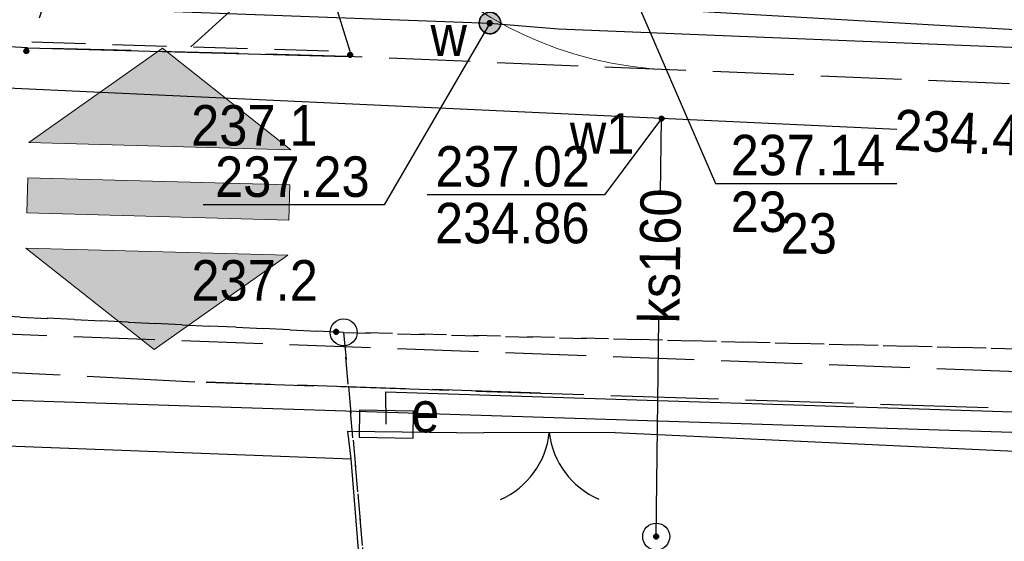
# Model space of a CAD drawing. Extents: x 40810 to 6568062, y -66833 to 5647239.
# Tile 14 of 43: x 6567818 to 6567836, y 5646936 to 5646946. Entities that reach past the tile are written whole.
import ezdxf
from ezdxf import colors
from ezdxf.entities.mleader import LeaderData, LeaderLine
from ezdxf.enums import TextEntityAlignment as Align
from ezdxf.math import Vec2, Vec3

# ---------------------------------------------------------------- set-up
doc = ezdxf.new("R2010")
doc.units = 0
doc.header["$MEASUREMENT"] = 0
for name, pattern in [('DGN_STYLE_2191', [1, -0.25, 0.5, -0.25]), ('DGN_STYLE_9021', [7.5, 3.75, 3.75]), ('KTCR02_05', [1.5, 1, -0.5]), ('KTJZ01_05', [2, 1.5, -0.5]), ('SUPE_P_01_05', [2.5, 2, -0.5])]:
    doc.linetypes.add(name, pattern=pattern)
for name, color, linetype in [('BDOT1', 7, 'CONTINUOUS'), ('EWID', 7, 'CONTINUOUS'), ('GESUT1', 7, 'CONTINUOUS'), ('GESUT2', 7, 'CONTINUOUS'), ('PZAG', 7, 'CONTINUOUS')]:
    doc.layers.add(name, color=color, linetype=linetype)
for name, color, linetype, lineweight in [('E_opisy', 7, 'CONTINUOUS', 15), ('l.widokowa', 140, 'CONTINUOUS', 15), ('wymiarowanie', 176, 'CONTINUOUS', 9)]:
    doc.layers.add(name, color=color, linetype=linetype, lineweight=lineweight)
doc.styles.get("Standard").update_dxf_attribs({"font": 'GOTHIC.TTF'})
doc.styles.add('STYLE-GEO_140', font='geo_140.shx', dxfattribs={"bigfont": 'geo_140big.shx'})

# ---------------------------------------------------------------- blocks, each defined once
blk = doc.blocks.new('KTOK02_1')
at = {"layer": 'BDOT1', "color": 7, "linetype": 'Continuous'}
for centre, radius, start, end in [((-5.074, -0.547), 5.105, 6.33469, 66.47733), ((5.064, -0.54), 5.095, 113.45782, 173.73027)]:
    blk.add_arc(centre, radius, start, end, dxfattribs=at)
blk = doc.blocks.new('DWG_H0_11')
at = {"layer": 'BDOT1', "linetype": 'Continuous'}
blk.add_hatch(color=7, dxfattribs=at).paths.add_polyline_path([(0.09, 0, 1), (-0.09, 0, 1)], flags=16)
at = {"layer": 'BDOT1', "color": 7, "linetype": 'Continuous'}
blk.add_lwpolyline([(0.09, 0, 1), (-0.09, 0, 1)], format="xyb", close=True, dxfattribs=at)
blk = doc.blocks.new('RTPW01_1')
at = {"layer": 'BDOT1', "color": 7, "linetype": 'Continuous'}
blk.add_circle((0, 0), 0.09, dxfattribs=at)
blk.add_blockref('DWG_H0_11', (0, 0), dxfattribs=at)
blk = doc.blocks.new('SUUS18_1')
at = {"layer": 'GESUT1', "color": 202, "linetype": 'Continuous'}
blk.add_lwpolyline([(-1, 0.5), (-1, -0.5), (1, -0.5), (1, 0.5)], close=True, dxfattribs=at)
blk = doc.blocks.new('DWG_H0_18')
at = {"layer": 'GESUT1', "linetype": 'Continuous'}
blk.add_hatch(color=202, dxfattribs=at).paths.add_polyline_path([(0.4, -0.018, 1), (-0.4, 0.018, 1)], flags=16)
at = {"layer": 'GESUT1', "color": 202, "linetype": 'Continuous'}
blk.add_lwpolyline([(0.4, -0.018, 1), (-0.4, 0.018, 1)], format="xyb", close=True, dxfattribs=at)
blk = doc.blocks.new('SUUS25_4')
at = {"layer": 'GESUT1', "color": 202, "linetype": 'Continuous'}
blk.add_circle((0, 0), 0.4, dxfattribs=at)
at = {"layer": 'GESUT1', "color": 202, "linetype": 'Continuous', "xscale": 0.9999958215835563, "yscale": 0.9999958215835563, "zscale": 0.9999958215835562, "rotation": 2.551485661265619}
blk.add_blockref('DWG_H0_18', (0, 0), dxfattribs=at)
blk = doc.blocks.new('SUUS22_1')
at = {"layer": 'GESUT1', "color": 202, "linetype": 'Continuous'}
blk.add_circle((0, 0), 0.5, dxfattribs=at)
blk = doc.blocks.new('DWG_H0_28')
at = {"layer": 'GESUT1', "linetype": 'Continuous'}
blk.add_hatch(color=5, dxfattribs=at).paths.add_polyline_path([(0.081, -0.005, 1), (-0.099, -0.005, 1)], flags=16)
at = {"layer": 'GESUT1', "color": 5, "linetype": 'Continuous'}
blk.add_lwpolyline([(0.081, -0.005, 1), (-0.099, -0.005, 1)], format="xyb", close=True, dxfattribs=at)
blk = doc.blocks.new('SUPS02_1')
at = {"layer": 'GESUT1', "color": 5, "linetype": 'Continuous'}
blk.add_circle((-0.009, -0.005), 0.09, dxfattribs=at)
blk.add_blockref('DWG_H0_28', (0, 0), dxfattribs=at)
blk = doc.blocks.new('DWG_H0_27')
at = {"layer": 'GESUT1', "linetype": 'Continuous'}
blk.add_hatch(color=44, dxfattribs=at).paths.add_polyline_path([(-0.09, 0, 1), (0.09, 0, 1)], flags=16)
at = {"layer": 'GESUT1', "color": 44, "linetype": 'Continuous'}
blk.add_lwpolyline([(-0.09, 0, 1), (0.09, 0, 1)], format="xyb", close=True, dxfattribs=at)
blk = doc.blocks.new('SUPS00_1')
at = {"layer": 'GESUT1', "color": 44, "linetype": 'Continuous'}
blk.add_circle((0, 0), 0.09, dxfattribs=at)
blk.add_blockref('DWG_H0_27', (0, 0), dxfattribs=at)
blk = doc.blocks.new('EGBP04_1')
at = {"layer": 'EWID', "color": 92, "linetype": 'Continuous'}
blk.add_circle((0, 0), 0.5, dxfattribs=at)
blk = doc.blocks.new('ZJZAD')
at = {"layer": 'wymiarowanie', "linetype": 'Continuous'}
for points in [[(6567732.514, 5647006.679), (6567732.514, 5646999.738), (6567729.924, 5647003.209)], [(6567734.374, 5647006.679), (6567733.444, 5647006.679), (6567733.444, 5646999.738), (6567734.374, 5646999.738)], [(6567735.304, 5647006.679), (6567735.304, 5646999.738), (6567737.893, 5647003.209)]]:
    blk.add_hatch(color=1, dxfattribs=at).paths.add_polyline_path(points)
at = {"layer": 'wymiarowanie', "color": 1, "linetype": 'Continuous'}
for points in [[(6567732.514, 5647006.679), (6567732.514, 5646999.738), (6567729.924, 5647003.209), (6567732.514, 5647006.679)], [(6567735.304, 5647006.679), (6567735.304, 5646999.738), (6567737.893, 5647003.209), (6567735.304, 5647006.679)]]:
    blk.add_lwpolyline(points, dxfattribs=at)
blk.add_lwpolyline([(6567734.374, 5647006.679), (6567733.444, 5647006.679), (6567733.444, 5646999.738), (6567734.374, 5646999.738)], close=True, dxfattribs=at)

msp = doc.modelspace()

# ---------------------------------------------------------------- linework, layer by layer
at = {"layer": 'BDOT1', "color": 7, "linetype": 'KTCR02_05'}
msp.add_lwpolyline([(6567817.92, 5646945.33), (6567823.82, 5646945.15), (6567822.54, 5646949.25), (6567822.61, 5646952.14), (6567823.51, 5646952.91), (6567825.99, 5646952.73), (6567826, 5646950.66), (6567830.11, 5646950.6), (6567830.25, 5646957.02), (6567824.37, 5646957.04), (6567822.67, 5646958.1), (6567822.71, 5646959.6), (6567819.37, 5646959.66), (6567819.28, 5646949.58)], close=True, dxfattribs=at)
at = {"layer": 'BDOT1', "color": 7, "linetype": 'KTJZ01_05'}
for points in [[(6567866.01, 5646943.32), (6567823.76, 5646945.06), (6567817.84, 5646945.22), (6567791.87, 5646946.65), (6567790.24, 5646946.69), (6567776.22, 5646946.95)], [(6567776.45, 5646941.74), (6567806.71, 5646940.32), (6567866.48, 5646938.1)]]:
    msp.add_lwpolyline(points, dxfattribs=at)
at = {"layer": 'BDOT1', "color": 7, "linetype": 'Continuous'}
for points in [[(6567817.84, 5646945.22), (6567823.76, 5646945.06)], [(6567828.73, 5646938.1), (6567826.29, 5646938.09)]]:
    msp.add_lwpolyline(points, dxfattribs=at)
at = {"layer": 'BDOT1', "color": 7, "linetype": 'DGN_STYLE_9021'}
for points in [[(6567809.274, 5646938.16), (6567809.28, 5646938.16), (6567823.84, 5646937.61), (6567823.78, 5646938.12)], [(6567823.78, 5646938.12), (6567826.29, 5646938.09)], [(6567828.73, 5646938.1), (6567842.22, 5646937.47), (6567843.551, 5646937.446)], [(6567824.29, 5646932.02), (6567823.84, 5646937.61)]]:
    msp.add_lwpolyline(points, dxfattribs=at)
at = {"layer": 'EWID', "color": 92, "linetype": 'DGN_STYLE_2191'}
for p, q in [((6567823.7, 5646939.95), (6567803.73, 5646940.9)), ((6567803.73, 5646940.9), (6567823.7, 5646939.95)), ((6567847.6, 5646939.37), (6567823.7, 5646939.95)), ((6567823.7, 5646939.95), (6567847.6, 5646939.37)), ((6567824.4, 5646932.02), (6567823.7, 5646939.95)), ((6567823.7, 5646939.95), (6567824.4, 5646932.02))]:
    msp.add_line(p, q, dxfattribs=at)
at = {"layer": 'GESUT1', "color": 5, "linetype": 'Continuous'}
for points in [[(6567806.087, 5646946.592), (6567808.63, 5646946.46), (6567814.8, 5646946.114), (6567814.87, 5646946.11), (6567826.41, 5646945.68), (6567827.68, 5646945.57), (6567840.8, 5646945.04), (6567842.03, 5646944.93), (6567851.89, 5646944.48), (6567864.28, 5646943.95), (6567865.957, 5646943.868)], [(6567828.86, 5646945.95), (6567829.18, 5646945.96), (6567843.41, 5646945.14), (6567858.42, 5646944.41)], [(6567829.18, 5646945.96), (6567830.59, 5646942.71), (6567833.95, 5646942.71)], [(6567826.41, 5646945.68), (6567824.45, 5646942.31), (6567821.1, 5646942.31)]]:
    msp.add_lwpolyline(points, dxfattribs=at)
at = {"layer": 'GESUT1', "color": 44, "linetype": 'Continuous'}
for points in [[(6567833.95, 5646943.71), (6567829.59, 5646943.91), (6567813.87, 5646944.64)], [(6567829.59, 5646943.91), (6567828.53, 5646942.5), (6567825.25, 5646942.5)], [(6567829.57, 5646942.53), (6567829.59, 5646943.91)], [(6567829.49, 5646936.17), (6567829.54, 5646940.19)]]:
    msp.add_lwpolyline(points, dxfattribs=at)
at = {"layer": 'GESUT1', "color": 230, "linetype": 'Continuous'}
msp.add_lwpolyline([(6567824.49, 5646938.25), (6567824.48, 5646938.85), (6567837.27, 5646938.44)], dxfattribs=at)
at = {"layer": 'GESUT2', "color": 230, "linetype": 'SUPE_P_01_05'}
msp.add_lwpolyline([(6567746.147, 5646948.866), (6567743.906, 5646948.972), (6567768.211, 5646947.829), (6567784.029, 5646947.086), (6567783.943, 5646940.913), (6567806.461, 5646939.771), (6567821.151, 5646939.027), (6567827.342, 5646938.827), (6567821.151, 5646939.027), (6567849.186, 5646938.121), (6567858.362, 5646937.824)], dxfattribs=at)
at = {"layer": 'l.widokowa', "color": 5, "linetype": 'Continuous'}
msp.add_line((6567829.719, 5646944.816), (6567829.206, 5646944.836), dxfattribs=at)
for centre, start, end in [((6567811.008, 5646952.607), 266.8483, 358.0659), ((6567829.992, 5646951.81), 178.0659, 267.7672)]:
    msp.add_arc(centre, 7, start, end, dxfattribs=at)
at = {"layer": 'PZAG', "color": 53, "linetype": 'Continuous'}
msp.add_lwpolyline([(6567733.08, 5646941.4), (6567866.56, 5646937.13)], dxfattribs=at)
at = {"layer": 'wymiarowanie', "linetype": 'Continuous'}
msp.add_line((6567837.337, 5646960.184), (6567820.87, 5646945.24), dxfattribs=at)

# ---------------------------------------------------------------- block references
at = {"layer": 'BDOT1', "color": 7, "linetype": 'Continuous', "xscale": 0.5, "yscale": 0.5, "zscale": 0.5}
for p in [(6567817.82, 5646945.16), (6567823.82, 5646945.09), (6567823.56, 5646939.96)]:
    msp.add_blockref('RTPW01_1', p, dxfattribs=at)
at = {"layer": 'BDOT1', "color": 7, "linetype": 'Continuous', "xscale": 0.3000006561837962, "yscale": 0.3000006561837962, "zscale": 0.3000006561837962, "rotation": 180.2347882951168}
msp.add_blockref('KTOK02_1', (6567827.51, 5646938.1), dxfattribs=at)
at = {"layer": 'EWID', "color": 92, "linetype": 'Continuous', "xscale": 0.5, "yscale": 0.5, "zscale": 0.5}
msp.add_blockref('EGBP04_1', (6567823.7, 5646939.95), dxfattribs=at)
at = {"layer": 'GESUT1', "color": 202, "linetype": 'Continuous'}
for name, p, xscale, yscale, zscale, rotation in [('SUUS25_4', (6567826.41, 5646945.68), 0.5000020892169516, 0.5000020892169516, 0.5000020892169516, 357.4485143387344), ('SUUS18_1', (6567824.49, 5646938.25), 0.4999989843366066, 0.4999989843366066, 0.4999989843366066, 178.9001611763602)]:
    msp.add_blockref(name, p, dxfattribs=dict(at, xscale=xscale, yscale=yscale, zscale=zscale, rotation=rotation))
at = {"layer": 'GESUT1', "color": 5, "linetype": 'Continuous', "xscale": 0.5, "yscale": 0.5, "zscale": 0.5}
msp.add_blockref('SUPS02_1', (6567826.41, 5646945.68), dxfattribs=at)
at = {"layer": 'GESUT1', "color": 44, "linetype": 'Continuous', "xscale": 0.5, "yscale": 0.5, "zscale": 0.5}
for p in [(6567829.59, 5646943.91), (6567829.49, 5646936.17)]:
    msp.add_blockref('SUPS00_1', p, dxfattribs=at)
at = {"layer": 'GESUT1', "color": 202, "linetype": 'Continuous', "xscale": 0.5, "yscale": 0.5, "zscale": 0.5}
msp.add_blockref('SUUS22_1', (6567829.49, 5646936.17), dxfattribs=at)
at = {"layer": 'wymiarowanie', "color": 7, "linetype": 'Continuous', "xscale": 0.7, "yscale": 0.7, "zscale": 0.7, "rotation": 88.43840531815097}
msp.add_blockref('ZJZAD', (10393967.574, 943513.248), dxfattribs=at)

# ---------------------------------------------------------------- texts
at = {"layer": 'BDOT1', "color": 7, "linetype": 'Continuous', "style": 'STYLE-GEO_140', "width": 0.93328}
for s, p in [('237.1', (6567822.046, 5646943.785)), ('237.2', (6567822.051, 5646940.915))]:
    msp.add_text(s, height=0.75, dxfattribs=at).set_placement(p, align=Align.MIDDLE_CENTER)
at = {"layer": 'GESUT1', "color": 250, "linetype": 'Continuous', "style": 'STYLE-GEO_140', "width": 0.93328}
for s, p in [('w', (6567825.646, 5646945.445)), ('e', (6567825.213, 5646938.475))]:
    msp.add_text(s, height=0.75, dxfattribs=at).set_placement(p, align=Align.MIDDLE_CENTER)
at = {"layer": 'GESUT1', "color": 44, "linetype": 'Continuous', "style": 'STYLE-GEO_140', "width": 0.93328}
for s, rotation, p in [('234.47', 357.3469, (6567835.33, 5646943.641)), ('ks160', 89.2598, (6567829.56, 5646941.367))]:
    msp.add_text(s, height=0.75, rotation=rotation, dxfattribs=at).set_placement(p, align=Align.MIDDLE_CENTER)
at = {"layer": 'GESUT1', "color": 5, "linetype": 'Continuous', "style": 'STYLE-GEO_140', "width": 0.93336}
for s, p in [('w1', (6567827.89, 5646943.26)), ('237.14', (6567830.87, 5646942.86)), ('23', (6567830.87, 5646941.81))]:
    msp.add_text(s, height=0.75, dxfattribs=at).set_placement(p)
at = {"layer": 'GESUT1', "color": 44, "linetype": 'Continuous', "style": 'STYLE-GEO_140', "width": 0.93336}
for s, p in [('237.02', (6567828.262, 5646942.65)), ('234.86', (6567828.255, 5646941.6))]:
    msp.add_text(s, height=0.75, dxfattribs=at).set_placement(p, align=Align.RIGHT)
at = {"layer": 'GESUT1', "color": 5, "linetype": 'Continuous', "style": 'STYLE-GEO_140', "width": 0.93336}
for s, p in [('237.23', (6567824.181, 5646942.46)), ('23', (6567832.838, 5646941.41))]:
    msp.add_text(s, height=0.75, dxfattribs=at).set_placement(p, align=Align.RIGHT)

# ---------------------------------------------------------------- leaders
at = {"layer": 'E_opisy', "linetype": 'ByBlock'}
ml = msp.add_multileader_mtext('Standard', dxfattribs=at)
ml.set_content('{\\Fsimplex.shx|c1;\\Q3;\\W0.7;4}', color=256)
ml.set_leader_properties()
ml.build(insert=Vec2(0, 0))
ml.multileader.update_dxf_attribs({"text_left_attachment_type": 5, "text_right_attachment_type": 5, "dogleg_length": 0.36, "arrow_head_size": 300})
ctx = ml.context
ctx.base_point, ctx.char_height, ctx.arrow_head_size, ctx.landing_gap_size, ctx.plane_origin = Vec3(6567762.708, 5646965.653), 2, 300, 0, Vec3(6567772.031, 5646963.071)
ctx.left_attachment, ctx.right_attachment = 5, 5
notes = []
notes.append((ctx, [(0, (1, 1, 0), (6567762.247, 5646965.653), (1, 0), 0.461, [(0, [(6567759.863, 5646969.672)], 0, [])])]))
ctx.mtext.insert, ctx.mtext.flow_direction = Vec3(6567762.708, 5646968.053), 5
ml = msp.add_multileader_mtext('Standard', dxfattribs=at)
ml.set_content('{\\Fsimplex.shx|c1;\\Q3;\\W0.7;4}', color=256)
ml.set_leader_properties()
ml.build(insert=Vec2(0, 0))
ml.multileader.update_dxf_attribs({"text_left_attachment_type": 5, "text_right_attachment_type": 5, "dogleg_length": 0.36, "arrow_head_size": 300})
ctx = ml.context
ctx.base_point, ctx.char_height, ctx.arrow_head_size, ctx.landing_gap_size, ctx.plane_origin = Vec3(6567796.759, 5646962.102), 2, 300, 0, Vec3(6567806.962, 5646958.369)
ctx.left_attachment, ctx.right_attachment = 5, 5
notes.append((ctx, [(0, (1, 1, 0), (6567796.298, 5646962.102), (1, 0), 0.461, [(0, [(6567794.794, 5646964.97)], 0, [])])]))
ctx.mtext.insert, ctx.mtext.flow_direction = Vec3(6567796.759, 5646964.502), 5
for ctx, leaders in notes:
    for number, flags, end, landing, length, lines in leaders:
        leader = LeaderData()
        leader.index, (leader.has_last_leader_line, leader.has_dogleg_vector, leader.attachment_direction) = number, flags
        leader.last_leader_point, leader.dogleg_vector, leader.dogleg_length = Vec3(end), Vec3(landing), length
        for number, points, colour, breaks in lines:
            line = LeaderLine()
            line.index, line.vertices, line.color, line.breaks = number, Vec3.list(points), colors.encode_raw_color(colour), breaks
            leader.lines.append(line)
        ctx.leaders.append(leader)

doc.saveas('drawing.dxf')
